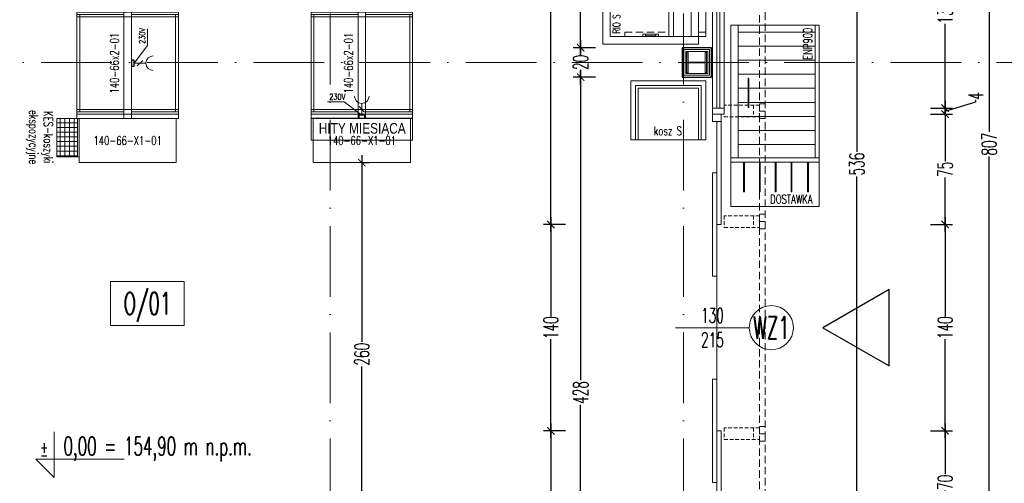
# Model space of a CAD drawing. Header units: millimetres. Extents: x -2074 to 12588, y -3630 to 101167.
# Tile 89 of 256: x 2719 to 3388, y 711 to 1026. Entities that reach past the tile are written whole.
import ezdxf
from ezdxf.enums import TextEntityAlignment as Align

# ---------------------------------------------------------------- set-up
doc = ezdxf.new("R2010")
doc.units = ezdxf.units.MM
for name, pattern in [('02 ST--2001-80$0$DASHED', [0.75, 0.5, -0.25]), ('ACAD_ISO10W100', [18, 12, -3, 0, -3]), ('DASH', [0.75, 0.5, -0.25])]:
    doc.linetypes.add(name, pattern=pattern)
for name, color, linetype, lineweight in [('SelinAr__ELEWACJA_żaluzje', 7, 'Continuous', 18), ('SelinAr__ELEWACJA_żaluzje konstrukcja', 7, 'Continuous', 18), ('SelinAr_BUD_drzwi okna', 7, 'Continuous', 18), ('SelinAr_BUD_drzwi okna znaczniki', 7, 'Continuous', 18), ('SelinAr_BUD_opisy pomieszczeń', 7, 'Continuous', 20), ('SelinAr_BUD_osie', 8, 'ACAD_ISO10W100', 18), ('SelinAr_BUD_posadzka', 7, 'Continuous', 20), ('SelinAr_BUD_wymiary', 7, 'Continuous', 18), ('SelinAr_BUD_ściany', 7, 'Continuous', 25), ('SelinAr_BUD_ściany struktura', 8, 'Continuous', 9), ('SelinAr_K_stal', 7, 'Continuous', 20), ('SelinAr_WYP_chłodnictwo', 8, 'Continuous', 18), ('SelinAr_WYP_instalacje elektryczne', 8, 'Continuous', 18), ('SelinAr_WYP_meble', 8, 'Continuous', 18)]:
    doc.layers.add(name, color=color, linetype=linetype, lineweight=lineweight)
doc.styles.add('A-SIMPLEX-F07', font='simplex.shx', dxfattribs={"width": 0.7})
doc.styles.add('JACEK_07', font='SIMPLEX.SHX', dxfattribs={"width": 0.7})
doc.styles.add('RomanS', font='romans.shx')
doc.styles.add('style1', font='romans.shx', dxfattribs={"width": 0.6})
doc.dimstyles.new('ISO-25 Ania', dxfattribs={"dimtxt": 10, "dimasz": 5, "dimexe": 5, "dimexo": 0.625, "dimtad": 0, "dimrnd": 0.01, "dimtxsty": 'style1', "dimblk": 'ARCHTICK', "dimcen": 5, "dimdle": 5, "dimadec": 0, "dimazin": 0, "dimtfac": 1, "dimtmove": 0, "dimatfit": 3, "dimldrblk": 'ARCHTICK', "dimfxl": 0, "dimarcsym": 0})

# ---------------------------------------------------------------- blocks, each defined once
blk = doc.blocks.new('_ArchTick')
at = {"color": 0, "linetype": 'ByBlock', "const_width": 0.15}
blk.add_lwpolyline([(-0.5, -0.5), (0.5, 0.5)], dxfattribs=at)
blk = doc.blocks.new('*D444')
at = {"layer": 'Defpoints', "color": 0}
for p in [(2951.26, 928.74), (2951.26, 668.74), (2951.26, 668.74)]:
    blk.add_point(p, dxfattribs=at)
at = {"layer": 'SelinAr_BUD_wymiary', "color": 0, "lineweight": -2}
for p, q in [((2951.26, 933.74), (2951.26, 807.08)), ((2951.26, 928.74), (2956.26, 928.74)), ((2951.26, 663.74), (2951.26, 790.4)), ((2951.26, 668.74), (2956.26, 668.74))]:
    blk.add_line(p, q, dxfattribs=at)
at = {"layer": 'SelinAr_BUD_wymiary', "color": 0, "lineweight": -2, "xscale": 5, "yscale": 5, "zscale": 5}
for p, rotation in [((2951.26, 928.74), 90), ((2951.26, 668.74), 270)]:
    blk.add_blockref('_ArchTick', p, dxfattribs=dict(at, rotation=rotation))
at = {"layer": 'SelinAr_BUD_wymiary', "color": 0, "insert": (2951.26, 798.74), "char_height": 10, "attachment_point": 5, "rotation": 90, "style": 'style1'}
blk.add_mtext('260', dxfattribs=at)
blk = doc.blocks.new('*U620')
at = {"ltscale": 4}
blk.add_line((0, 50), (0, -2060), dxfattribs=at)
blk = doc.blocks.new('*U621')
at = {"ltscale": 4}
blk.add_line((0, 50), (0, -2060), dxfattribs=at)
blk = doc.blocks.new('ENP900')
h = blk.add_hatch()
h.set_pattern_fill('ANSI31', color=256, scale=3, angle=225, style=0)
h.set_pattern_definition([(270, (-21204.567, -9422.822), (9.525, -2e-15), [])])
h.paths.add_polyline_path([(5452.48, 924.21), (5452.48, 976.51), (5364.49, 976.51), (5364.49, 924.21)])
for p, q in [((5362.48, 976.44), (5452.48, 976.44)), ((5362.48, 924.14), (5452.48, 924.14))]:
    blk.add_line(p, q)
for points in [[(5362.48, 921.44), (5452.48, 921.44), (5452.48, 981.44), (5362.48, 981.44)], [(5396.67, 969.17), (5416.67, 969.17), (5416.67, 969.67), (5396.67, 969.67)]]:
    blk.add_lwpolyline(points, close=True)
at = {"color": 242, "insert": (5439.87, 929.23, 0), "char_height": 6, "width": 78.7969, "attachment_point": 5, "style": 'JACEK_07'}
blk.add_mtext('ENP900', dxfattribs=at)
blk = doc.blocks.new('*U229')
at = {"linetype": 'Continuous'}
blk.add_blockref('ENP900', (-5362.48, -981.44), dxfattribs=at)
blk = doc.blocks.new('dostawka')
blk.add_lwpolyline([(5089.48, 921.44), (5059.48, 921.44), (5059.48, 981.44), (5089.48, 981.44)])
for points in [[(5092.48, 981.44), (5089.48, 981.44), (5089.48, 921.44), (5092.48, 921.44)], [(5069.48, 972.72), (5089.48, 972.72), (5089.48, 972.22), (5069.48, 972.22)], [(5069.48, 961.98), (5089.48, 961.98), (5089.48, 961.48), (5069.48, 961.48)], [(5069.48, 951.23), (5089.48, 951.23), (5089.48, 950.73), (5069.48, 950.73)], [(5069.48, 940.49), (5089.48, 940.49), (5089.48, 939.99), (5069.48, 939.99)], [(5069.48, 929.26), (5089.48, 929.26), (5089.48, 928.76), (5069.48, 928.76)]]:
    blk.add_lwpolyline(points, close=True)
at = {"color": 242, "insert": (5064.45, 940.32, 0), "char_height": 6, "width": 78.7969, "attachment_point": 5, "rotation": 270, "style": 'JACEK_07'}
blk.add_mtext('DOSTAWKA', dxfattribs=at)
blk = doc.blocks.new('*U228')
at = {"linetype": 'Continuous'}
blk.add_blockref('dostawka', (-5092.48, -981.44), dxfattribs=at)
blk = doc.blocks.new('gn-230')
at = {"layer": 'SelinAr_WYP_instalacje elektryczne'}
for p, q in [((-4, 0), (-19.8, 0)), ((-15.6, -3.8), (-8.1, 3.8))]:
    blk.add_line(p, q, dxfattribs=at)
at = {"layer": 'SelinAr_WYP_instalacje elektryczne', "lineweight": 30}
blk.add_lwpolyline([(-4, -4), (0, -4), (0, 4), (-4, 4)], close=True, dxfattribs=at)
at = {"layer": 'SelinAr_WYP_instalacje elektryczne'}
blk.add_arc((-29.8, 0), 10, 270, 90, dxfattribs=at)
blk = doc.blocks.new('*U111')
for points in [[(0, -2.5), (0, 34.5), (3, 34.5), (3, -2.5), (0, -2.5)], [(66, -2.5), (66, 34.5), (69, 34.5), (69, -2.5), (66, -2.5)], [(1.5, 32.5), (67.5, 32.5), (67.5, 2.5), (1.5, 2.5)], [(0, 2.5), (0, -34.5), (3, -34.5), (3, 2.5), (0, 2.5)], [(0, 2.5), (3, 2.5), (3, -2.5), (0, -2.5)], [(66, 2.5), (66, -34.5), (69, -34.5), (69, 2.5), (66, 2.5)], [(69, 2.5), (66, 2.5), (66, -2.5), (69, -2.5)], [(1.5, -2.5), (67.5, -2.5), (67.5, -32.5), (1.5, -32.5)]]:
    blk.add_lwpolyline(points, close=True)
for points in [[(1.5, 2.5), (67.5, 2.5), (67.5, 34.5), (1.5, 34.5), (1.5, 2.5)], [(1.5, -2.5), (67.5, -2.5), (67.5, -34.5), (1.5, -34.5), (1.5, -2.5)]]:
    blk.add_lwpolyline(points)
at = {"color": 1}
blk.add_lwpolyline([(34.5, -4.5), (46.44, -13.4), (57.72, -13.4)], dxfattribs=at)
at = {"color": 1, "xscale": 0.5, "yscale": 0.5, "zscale": 0.5, "rotation": 90}
blk.add_blockref('gn-230', (34.5, -2.5), dxfattribs=at)
at = {"color": 7, "insert": (34.5, 9), "char_height": 6, "width": 69, "attachment_point": 5, "style": 'JACEK_07'}
blk.add_mtext('140-66x2-01', dxfattribs=at)
at = {"color": 1, "insert": (47.55, -7.85), "char_height": 4, "width": 32.4538, "attachment_point": 1, "style": 'RomanS'}
blk.add_mtext('{\\W0.7;230V}', dxfattribs=at)
blk = doc.blocks.new('*U353')
blk.add_line((50, 60), (50, 5))
at = {"color": 1}
blk.add_lwpolyline([(84.12, 65), (89.27, 73.9), (99.84, 73.9)], dxfattribs=at)
blk.add_lwpolyline([(0, 65), (100, 65), (100, 0), (0, 0), (0, 65)])
for points in [[(5, 60), (95, 60), (95, 5), (5, 5)], [(5, 37.78), (6.76, 37.78), (6.76, 27.22), (5, 27.22)], [(5.59, 36.02), (6.76, 36.02), (6.76, 28.98), (5.59, 28.98)], [(95, 37.78), (93.24, 37.78), (93.24, 27.22), (95, 27.22)], [(94.41, 36.02), (93.24, 36.02), (93.24, 28.98), (94.41, 28.98)]]:
    blk.add_lwpolyline(points, close=True)
at = {"color": 253, "linetype": 'DASH', "ltscale": 10}
for points in [[(8, -5), (5, -5), (5, 50), (8, 50), (8, 20)], [(92, -5), (95, -5), (95, 50), (92, 50), (92, 20)]]:
    blk.add_lwpolyline(points, dxfattribs=at)
at = {"layer": 'SelinAr_WYP_meble'}
blk.add_lwpolyline([(5, 20), (95, 20), (95, -5), (5, -5), (5, 20)], dxfattribs=at)
for points in [[(5, 20), (95, 20), (95, 17), (5, 17)], [(5, 17), (95, 17), (95, 0), (5, 0)], [(5, 0), (8, 0), (8, -5), (5, -5)], [(95, 0), (92, 0), (92, -5), (95, -5)]]:
    blk.add_lwpolyline(points, close=True, dxfattribs=at)
at = {"color": 1, "xscale": 0.5, "yscale": 0.5, "zscale": 0.5, "rotation": 89.99999999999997}
blk.add_blockref('gn-230', (84.12, 65), dxfattribs=at)
at = {"color": 1, "insert": (90.81, 79.46), "char_height": 4, "width": 32.4538, "attachment_point": 1, "style": 'RomanS'}
blk.add_mtext('{\\W0.7;230V}', dxfattribs=at)
at = {"color": 7, "insert": (7.06, 58.17), "char_height": 5, "width": 296, "attachment_point": 1, "style": 'JACEK_07'}
blk.add_mtext('RIO S 100', dxfattribs=at)
at = {"color": 242, "attachment_point": 5, "style": 'JACEK_07'}
for s, insert, char_height, width in [('LODY', (50, 32.5), 7, 100), ('NADSTAWKA NA \\PKSIĄŻKI 90cm', (50, 6), 6, 90)]:
    blk.add_mtext(s, dxfattribs=dict(at, insert=insert, char_height=char_height, width=width))
blk = doc.blocks.new('*U110')
for points in [[(-3, 34.5), (-3, -34.5), (0, -34.5), (0, 34.5)], [(-3, 33), (-3, -33), (-33, -33), (-33, 33)], [(0, -2.5), (-3, -2.5), (-3, 2.5), (0, 2.5)]]:
    blk.add_lwpolyline(points, close=True)
at = {"color": 7, "insert": (-18, 0), "char_height": 6, "width": 66, "attachment_point": 5, "rotation": 270, "style": 'JACEK_07'}
blk.add_mtext('140-66-X1-01', dxfattribs=at)
blk = doc.blocks.new('Hity Miesiąca')
at = {"color": 1}
blk.add_lwpolyline([(0, 2), (-11.94, 10.9), (-23.22, 10.9)], dxfattribs=at)
at = {"layer": 'SelinAr_WYP_meble', "color": 242}
blk.add_lwpolyline([(-34.5, 0), (-34.5, -15), (34.5, -15), (34.5, 0)], close=True, dxfattribs=at)
at = {"color": 1, "xscale": 0.5, "yscale": 0.5, "zscale": 0.5, "rotation": 270}
blk.add_blockref('gn-230', (0, 0), dxfattribs=at)
at = {"color": 1, "insert": (-22.12, 16.46), "char_height": 4, "width": 32.4538, "attachment_point": 1, "style": 'RomanS'}
blk.add_mtext('{\\W0.7;230V}', dxfattribs=at)
at = {"layer": 'SelinAr_WYP_meble', "color": 242, "insert": (-32.07, -3.37), "char_height": 7.2, "width": 64.08, "attachment_point": 1, "style": 'RomanS'}
blk.add_mtext('{\\fArial|b0|i0|c238|p34;\\W1.0188; \\W0.8;HITY MIESIĄCA}', dxfattribs=at)
blk = doc.blocks.new('*U116')
at = {"color": 0}
for points in [[(0, 0.14), (51, 0.14), (51, -39.86), (0, -39.86)], [(3.2, -3.06), (47.8, -3.06), (47.8, -39.86), (3.2, -39.86)], [(5, -4.86), (46, -4.86), (46, -39.86), (5, -39.86)]]:
    blk.add_lwpolyline(points, close=True, dxfattribs=at)
at = {"color": 7, "insert": (25.25, -33.79), "char_height": 6, "width": 145, "attachment_point": 5, "style": 'JACEK_07'}
blk.add_mtext('kosz S', dxfattribs=at)
blk = doc.blocks.new('*U366')
for points in [[(0, -2.5), (0, 34.5), (3, 34.5), (3, -2.5), (0, -2.5)], [(66, -2.5), (66, 34.5), (69, 34.5), (69, -2.5), (66, -2.5)], [(1.5, 32.5), (67.5, 32.5), (67.5, 2.5), (1.5, 2.5)], [(0, 2.5), (0, -34.5), (3, -34.5), (3, 2.5), (0, 2.5)], [(0, 2.5), (3, 2.5), (3, -2.5), (0, -2.5)], [(66, 2.5), (66, -34.5), (69, -34.5), (69, 2.5), (66, 2.5)], [(69, 2.5), (66, 2.5), (66, -2.5), (69, -2.5)], [(1.5, -2.5), (67.5, -2.5), (67.5, -32.5), (1.5, -32.5)]]:
    blk.add_lwpolyline(points, close=True)
for points in [[(1.5, 2.5), (67.5, 2.5), (67.5, 34.5), (1.5, 34.5), (1.5, 2.5)], [(1.5, -2.5), (67.5, -2.5), (67.5, -34.5), (1.5, -34.5), (1.5, -2.5)]]:
    blk.add_lwpolyline(points)
at = {"color": 7, "insert": (34.5, 9), "char_height": 6, "width": 69, "attachment_point": 5, "style": 'JACEK_07'}
blk.add_mtext('140-66x2-01', dxfattribs=at)
blk = doc.blocks.new('kes - koszyki ekspozycyjne')
h = blk.add_hatch()
h.set_pattern_fill('ANSI37', color=256, angle=45)
h.paths.add_polyline_path([(25462.34, 20696.84), (25462.34, 20682.84), (25488.34, 20682.84), (25488.34, 20696.84)])
for p, q in [((25462.34, 20697.84), (25488.34, 20697.84)), ((25462.34, 20696.84), (25488.34, 20696.84)), ((25462.34, 20696.84), (25488.34, 20696.84))]:
    blk.add_line(p, q)
blk.add_lwpolyline([(25462.34, 20697.84), (25462.34, 20682.84), (25488.34, 20682.84), (25488.34, 20697.84)], close=True)
at = {"color": 7, "insert": (25475.07, 20670.98), "char_height": 6, "width": 88, "attachment_point": 5, "style": 'JACEK_07'}
blk.add_mtext('KES-koszyki \\Pekspozycyjne', dxfattribs=at)
blk = doc.blocks.new('*U370')
blk.add_blockref('kes - koszyki ekspozycyjne', (-25462.34, -20697.84))
blk = doc.blocks.new('*U415')
at = {"linetype": '02 ST--2001-80$0$DASHED', "ltscale": 10}
for p, q in [((5, 0), (5, -3.7)), ((70, 0), (70, -3.7))]:
    blk.add_line(p, q, dxfattribs=at)
blk.add_lwpolyline([(75, 0), (75, -3.7), (0, -3.7), (0, 0)], close=True, dxfattribs=at)
blk = doc.blocks.new('trerterterte1')
at = {"linetype": '02 ST--2001-80$0$DASHED', "ltscale": 5}
blk.add_line((20, 4), (20, -4), dxfattribs=at)
blk.add_lwpolyline([(0, -4), (24, -4), (24, 4), (0, 4)], close=True, dxfattribs=at)
blk = doc.blocks.new('*U418')
at = {"linetype": '02 ST--2001-80$0$DASHED', "ltscale": 10}
for p, q in [((5, 0), (5, -3.7)), ((129.5, 0), (129.5, -3.7))]:
    blk.add_line(p, q, dxfattribs=at)
blk.add_lwpolyline([(134.5, 0), (134.5, -3.7), (0, -3.7), (0, 0)], close=True, dxfattribs=at)
blk = doc.blocks.new('*U416')
at = {"linetype": '02 ST--2001-80$0$DASHED', "ltscale": 10}
for p, q in [((5, 0), (5, -3.7)), ((139, 0), (139, -3.7))]:
    blk.add_line(p, q, dxfattribs=at)
blk.add_lwpolyline([(144, 0), (144, -3.7), (0, -3.7), (0, 0)], close=True, dxfattribs=at)
blk = doc.blocks.new('*U417')
at = {"linetype": '02 ST--2001-80$0$DASHED', "ltscale": 10}
for p, q in [((5, 0), (5, -3.7)), ((70, 0), (70, -3.7))]:
    blk.add_line(p, q, dxfattribs=at)
blk.add_lwpolyline([(75, 0), (75, -3.7), (0, -3.7), (0, 0)], close=True, dxfattribs=at)
blk = doc.blocks.new('*U623')
at = {"ltscale": 4}
blk.add_line((-50, 0), (1785.4, 0), dxfattribs=at)
blk = doc.blocks.new('*D639')
at = {"layer": 'Defpoints', "color": 0}
for p in [(3197.36, 1095.74), (3197.36, 965.74), (3347.36, 965.74)]:
    blk.add_point(p, dxfattribs=at)
at = {"layer": 'SelinAr_BUD_wymiary', "color": 0, "lineweight": -2}
for p, q in [((3347.36, 1100.74), (3347.36, 1038.65)), ((3337.36, 1095.74), (3352.36, 1095.74)), ((3347.36, 960.74), (3347.36, 1022.83)), ((3337.36, 965.74), (3352.36, 965.74))]:
    blk.add_line(p, q, dxfattribs=at)
at = {"layer": 'SelinAr_BUD_wymiary', "color": 0, "lineweight": -2, "xscale": 5, "yscale": 5, "zscale": 5}
for p, rotation in [((3347.36, 1095.74), 90), ((3347.36, 965.74), 270)]:
    blk.add_blockref('_ArchTick', p, dxfattribs=dict(at, rotation=rotation))
at = {"layer": 'SelinAr_BUD_wymiary', "color": 0, "insert": (3347.36, 1030.74), "char_height": 10, "attachment_point": 5, "rotation": 90, "style": 'style1'}
blk.add_mtext('130', dxfattribs=at)
blk = doc.blocks.new('*D640')
at = {"layer": 'Defpoints', "color": 0}
for p in [(3197.36, 965.74), (3197.36, 961.74), (3347.36, 961.74)]:
    blk.add_point(p, dxfattribs=at)
at = {"layer": 'SelinAr_BUD_wymiary', "color": 0, "lineweight": -2}
for p, q in [((3347.36, 970.74), (3347.36, 956.74)), ((3347.36, 963.74), (3368.29, 970.02)), ((3368.29, 970.02), (3368.29, 971.27)), ((3337.36, 965.74), (3352.36, 965.74)), ((3337.36, 961.74), (3352.36, 961.74))]:
    blk.add_line(p, q, dxfattribs=at)
at = {"layer": 'SelinAr_BUD_wymiary', "color": 0, "lineweight": -2, "xscale": 5, "yscale": 5, "zscale": 5}
for p, rotation in [((3347.36, 965.74), 90), ((3347.36, 961.74), 270)]:
    blk.add_blockref('_ArchTick', p, dxfattribs=dict(at, rotation=rotation))
at = {"layer": 'SelinAr_BUD_wymiary', "color": 0, "insert": (3368.29, 974.04), "char_height": 10, "attachment_point": 5, "rotation": 90, "style": 'style1'}
blk.add_mtext('4', dxfattribs=at)
blk = doc.blocks.new('*D641')
at = {"layer": 'Defpoints', "color": 0}
for p in [(3197.36, 961.74), (3195.35, 886.74), (3347.36, 886.74)]:
    blk.add_point(p, dxfattribs=at)
at = {"layer": 'SelinAr_BUD_wymiary', "color": 0, "lineweight": -2}
for p, q in [((3347.36, 966.74), (3347.36, 929.72)), ((3337.36, 961.74), (3352.36, 961.74)), ((3347.36, 881.74), (3347.36, 918.76)), ((3337.36, 886.74), (3352.36, 886.74))]:
    blk.add_line(p, q, dxfattribs=at)
at = {"layer": 'SelinAr_BUD_wymiary', "color": 0, "lineweight": -2, "xscale": 5, "yscale": 5, "zscale": 5}
for p, rotation in [((3347.36, 961.74), 90), ((3347.36, 886.74), 270)]:
    blk.add_blockref('_ArchTick', p, dxfattribs=dict(at, rotation=rotation))
at = {"layer": 'SelinAr_BUD_wymiary', "color": 0, "insert": (3347.36, 924.24), "char_height": 10, "attachment_point": 5, "rotation": 90, "style": 'style1'}
blk.add_mtext('75', dxfattribs=at)
blk = doc.blocks.new('*D642')
at = {"layer": 'Defpoints', "color": 0}
for p in [(3195.35, 886.74), (3195.35, 746.74), (3347.36, 746.74)]:
    blk.add_point(p, dxfattribs=at)
at = {"layer": 'SelinAr_BUD_wymiary', "color": 0, "lineweight": -2}
for p, q in [((3347.36, 891.74), (3347.36, 824.65)), ((3337.36, 886.74), (3352.36, 886.74)), ((3347.36, 741.74), (3347.36, 808.83)), ((3337.36, 746.74), (3352.36, 746.74))]:
    blk.add_line(p, q, dxfattribs=at)
at = {"layer": 'SelinAr_BUD_wymiary', "color": 0, "lineweight": -2, "xscale": 5, "yscale": 5, "zscale": 5}
for p, rotation in [((3347.36, 886.74), 90), ((3347.36, 746.74), 270)]:
    blk.add_blockref('_ArchTick', p, dxfattribs=dict(at, rotation=rotation))
at = {"layer": 'SelinAr_BUD_wymiary', "color": 0, "insert": (3347.36, 816.74), "char_height": 10, "attachment_point": 5, "rotation": 90, "style": 'style1'}
blk.add_mtext('140', dxfattribs=at)
blk = doc.blocks.new('*D643')
at = {"layer": 'Defpoints', "color": 0}
for p in [(3195.35, 746.74), (3195.35, 676.74), (3347.36, 676.74)]:
    blk.add_point(p, dxfattribs=at)
at = {"layer": 'SelinAr_BUD_wymiary', "color": 0, "lineweight": -2}
for p, q in [((3347.36, 751.74), (3347.36, 717.22)), ((3337.36, 746.74), (3352.36, 746.74)), ((3347.36, 671.74), (3347.36, 706.26)), ((3337.36, 676.74), (3352.36, 676.74))]:
    blk.add_line(p, q, dxfattribs=at)
at = {"layer": 'SelinAr_BUD_wymiary', "color": 0, "lineweight": -2, "xscale": 5, "yscale": 5, "zscale": 5}
for p, rotation in [((3347.36, 746.74), 90), ((3347.36, 676.74), 270)]:
    blk.add_blockref('_ArchTick', p, dxfattribs=dict(at, rotation=rotation))
at = {"layer": 'SelinAr_BUD_wymiary', "color": 0, "insert": (3347.36, 711.74), "char_height": 10, "attachment_point": 5, "rotation": 90, "style": 'style1'}
blk.add_mtext('70', dxfattribs=at)
blk = doc.blocks.new('*D679')
at = {"layer": 'Defpoints', "color": 0}
for p in [(3197.36, 1344.74), (3189.36, 537.74), (3377.36, 537.74)]:
    blk.add_point(p, dxfattribs=at)
at = {"layer": 'SelinAr_BUD_wymiary', "color": 0, "lineweight": -2}
for p, q in [((3367.36, 1344.74), (3382.36, 1344.74)), ((3377.36, 1349.74), (3377.36, 949.58)), ((3377.36, 532.74), (3377.36, 932.9)), ((3367.36, 537.74), (3382.36, 537.74))]:
    blk.add_line(p, q, dxfattribs=at)
at = {"layer": 'SelinAr_BUD_wymiary', "color": 0, "lineweight": -2, "xscale": 5, "yscale": 5, "zscale": 5}
for p, rotation in [((3377.36, 1344.74), 90), ((3377.36, 537.74), 270)]:
    blk.add_blockref('_ArchTick', p, dxfattribs=dict(at, rotation=rotation))
at = {"layer": 'SelinAr_BUD_wymiary', "color": 0, "insert": (3377.36, 941.24), "char_height": 10, "attachment_point": 5, "rotation": 90, "style": 'style1'}
blk.add_mtext('807', dxfattribs=at)
blk = doc.blocks.new('*D701')
at = {"layer": 'Defpoints', "color": 0}
for p in [(3197.36, 1356.74), (3197.36, 996.74), (3407.36, 996.74)]:
    blk.add_point(p, dxfattribs=at)
at = {"layer": 'SelinAr_BUD_wymiary', "color": 0, "lineweight": -2}
for p, q in [((3407.36, 1361.74), (3407.36, 1185.08)), ((3397.36, 1356.74), (3412.36, 1356.74)), ((3407.36, 991.74), (3407.36, 1168.4)), ((3397.36, 996.74), (3412.36, 996.74))]:
    blk.add_line(p, q, dxfattribs=at)
at = {"layer": 'SelinAr_BUD_wymiary', "color": 0, "lineweight": -2, "xscale": 5, "yscale": 5, "zscale": 5}
for p, rotation in [((3407.36, 1356.74), 90), ((3407.36, 996.74), 270)]:
    blk.add_blockref('_ArchTick', p, dxfattribs=dict(at, rotation=rotation))
at = {"layer": 'SelinAr_BUD_wymiary', "color": 0, "insert": (3407.36, 1176.74), "char_height": 10, "attachment_point": 5, "rotation": 90, "style": 'style1'}
blk.add_mtext('360', dxfattribs=at)
blk = doc.blocks.new('*D702')
at = {"layer": 'Defpoints', "color": 0}
for p in [(3197.36, 996.74), (3187.86, 548.74), (3407.36, 548.74)]:
    blk.add_point(p, dxfattribs=at)
at = {"layer": 'SelinAr_BUD_wymiary', "color": 0, "lineweight": -2}
for p, q in [((3397.36, 996.74), (3412.36, 996.74)), ((3407.36, 1001.74), (3407.36, 781.08)), ((3407.36, 543.74), (3407.36, 764.4)), ((3397.36, 548.74), (3412.36, 548.74))]:
    blk.add_line(p, q, dxfattribs=at)
at = {"layer": 'SelinAr_BUD_wymiary', "color": 0, "lineweight": -2, "xscale": 5, "yscale": 5, "zscale": 5}
for p, rotation in [((3407.36, 996.74), 90), ((3407.36, 548.74), 270)]:
    blk.add_blockref('_ArchTick', p, dxfattribs=dict(at, rotation=rotation))
at = {"layer": 'SelinAr_BUD_wymiary', "color": 0, "insert": (3407.36, 772.74), "char_height": 10, "attachment_point": 5, "rotation": 90, "style": 'style1'}
blk.add_mtext('448', dxfattribs=at)
blk = doc.blocks.new('*D718')
at = {"layer": 'Defpoints', "color": 0}
for p in [(3197.36, 2109.74), (3197.36, 529.74), (3437.36, 529.74)]:
    blk.add_point(p, dxfattribs=at)
at = {"layer": 'SelinAr_BUD_wymiary', "color": 0, "lineweight": -2}
for p, q in [((3437.36, 2114.74), (3437.36, 1330.51)), ((3427.36, 2109.74), (3442.36, 2109.74)), ((3437.36, 524.74), (3437.36, 1308.97)), ((3427.36, 529.74), (3442.36, 529.74))]:
    blk.add_line(p, q, dxfattribs=at)
at = {"layer": 'SelinAr_BUD_wymiary', "color": 0, "lineweight": -2, "xscale": 5, "yscale": 5, "zscale": 5}
for p, rotation in [((3437.36, 2109.74), 90), ((3437.36, 529.74), 270)]:
    blk.add_blockref('_ArchTick', p, dxfattribs=dict(at, rotation=rotation))
at = {"layer": 'SelinAr_BUD_wymiary', "color": 0, "insert": (3437.36, 1319.74), "char_height": 10, "attachment_point": 5, "rotation": 90, "style": 'style1'}
blk.add_mtext('1580', dxfattribs=at)
blk = doc.blocks.new('*D793')
at = {"layer": 'Defpoints', "color": 0}
for p in [(3197.36, 1344.74), (3079.66, 886.74), (3192.35, 886.74)]:
    blk.add_point(p, dxfattribs=at)
at = {"layer": 'SelinAr_BUD_wymiary', "color": 0, "lineweight": -2}
for p, q in [((3089.66, 1344.74), (3074.66, 1344.74)), ((3079.66, 1349.74), (3079.66, 1124.08)), ((3079.66, 881.74), (3079.66, 1107.4)), ((3089.66, 886.74), (3074.66, 886.74))]:
    blk.add_line(p, q, dxfattribs=at)
at = {"layer": 'SelinAr_BUD_wymiary', "color": 0, "lineweight": -2, "xscale": 5, "yscale": 5, "zscale": 5}
for p, rotation in [((3079.66, 1344.74), 90), ((3079.66, 886.74), 270)]:
    blk.add_blockref('_ArchTick', p, dxfattribs=dict(at, rotation=rotation))
at = {"layer": 'SelinAr_BUD_wymiary', "color": 0, "insert": (3079.66, 1115.74), "char_height": 10, "attachment_point": 5, "rotation": 90, "style": 'style1'}
blk.add_mtext('458', dxfattribs=at)
blk = doc.blocks.new('*D794')
at = {"layer": 'Defpoints', "color": 0}
for p in [(3192.35, 886.74), (3079.66, 746.74), (3192.35, 746.74)]:
    blk.add_point(p, dxfattribs=at)
at = {"layer": 'SelinAr_BUD_wymiary', "color": 0, "lineweight": -2}
for p, q in [((3079.66, 891.74), (3079.66, 824.65)), ((3089.66, 886.74), (3074.66, 886.74)), ((3079.66, 741.74), (3079.66, 808.83)), ((3089.66, 746.74), (3074.66, 746.74))]:
    blk.add_line(p, q, dxfattribs=at)
at = {"layer": 'SelinAr_BUD_wymiary', "color": 0, "lineweight": -2, "xscale": 5, "yscale": 5, "zscale": 5}
for p, rotation in [((3079.66, 886.74), 90), ((3079.66, 746.74), 270)]:
    blk.add_blockref('_ArchTick', p, dxfattribs=dict(at, rotation=rotation))
at = {"layer": 'SelinAr_BUD_wymiary', "color": 0, "insert": (3079.66, 816.74), "char_height": 10, "attachment_point": 5, "rotation": 90, "style": 'style1'}
blk.add_mtext('140', dxfattribs=at)
blk = doc.blocks.new('*D795')
at = {"layer": 'Defpoints', "color": 0}
for p in [(3192.35, 746.74), (3079.66, 537.74), (3189.36, 537.74)]:
    blk.add_point(p, dxfattribs=at)
at = {"layer": 'SelinAr_BUD_wymiary', "color": 0, "lineweight": -2}
for p, q in [((3079.66, 751.74), (3079.66, 700.44)), ((3089.66, 746.74), (3074.66, 746.74)), ((3079.66, 532.74), (3079.66, 684.04)), ((3089.66, 537.74), (3074.66, 537.74))]:
    blk.add_line(p, q, dxfattribs=at)
at = {"layer": 'SelinAr_BUD_wymiary', "color": 0, "lineweight": -2, "xscale": 5, "yscale": 5, "zscale": 5}
for p, rotation in [((3079.66, 746.74), 90), ((3079.66, 537.74), 270)]:
    blk.add_blockref('_ArchTick', p, dxfattribs=dict(at, rotation=rotation))
at = {"layer": 'SelinAr_BUD_wymiary', "color": 0, "insert": (3079.66, 692.24), "char_height": 10, "attachment_point": 5, "rotation": 90, "style": 'style1'}
blk.add_mtext('209', dxfattribs=at)
blk = doc.blocks.new('kota')
for p, q in [((0, 61.7), (0, 0)), ((-24.8, 24.8), (95.2, 24.8)), ((0, 0), (-24.8, 24.8))]:
    blk.add_line(p, q)
at = {"style": 'A-SIMPLEX-F07', "width": 0.7, "flags": 4}
for tag, height, p in [('+', 20, (-19.1, 57.2)), ('0.00', 25, (12.7, 59.2))]:
    blk.add_attdef(tag, text='', height=height, dxfattribs=at).set_placement(p, align=Align.TOP_LEFT)
blk = doc.blocks.new('*D841')
at = {"layer": 'Defpoints', "color": 0}
for p in [(3163.36, 1218.74), (3099.86, 1006.74), (3168.71, 1006.74)]:
    blk.add_point(p, dxfattribs=at)
at = {"layer": 'SelinAr_BUD_wymiary', "color": 0, "lineweight": -2}
for p, q in [((3099.86, 1223.74), (3099.86, 1121.08)), ((3109.86, 1218.74), (3094.86, 1218.74)), ((3099.86, 1001.74), (3099.86, 1104.4)), ((3109.86, 1006.74), (3094.86, 1006.74))]:
    blk.add_line(p, q, dxfattribs=at)
at = {"layer": 'SelinAr_BUD_wymiary', "color": 0, "lineweight": -2, "xscale": 5, "yscale": 5, "zscale": 5}
for p, rotation in [((3099.86, 1218.74), 90), ((3099.86, 1006.74), 270)]:
    blk.add_blockref('_ArchTick', p, dxfattribs=dict(at, rotation=rotation))
at = {"layer": 'SelinAr_BUD_wymiary', "color": 0, "insert": (3099.86, 1112.74), "char_height": 10, "attachment_point": 5, "rotation": 90, "style": 'style1'}
blk.add_mtext('212', dxfattribs=at)
blk = doc.blocks.new('*D842')
at = {"layer": 'Defpoints', "color": 0}
for p in [(3168.71, 1006.74), (3099.86, 986.74), (3168.71, 986.74)]:
    blk.add_point(p, dxfattribs=at)
at = {"layer": 'SelinAr_BUD_wymiary', "color": 0, "lineweight": -2}
for p, q in [((3099.86, 1011.74), (3099.86, 1002.22)), ((3109.86, 1006.74), (3094.86, 1006.74)), ((3099.86, 981.74), (3099.86, 991.26)), ((3109.86, 986.74), (3094.86, 986.74))]:
    blk.add_line(p, q, dxfattribs=at)
at = {"layer": 'SelinAr_BUD_wymiary', "color": 0, "lineweight": -2, "xscale": 5, "yscale": 5, "zscale": 5}
for p, rotation in [((3099.86, 1006.74), 90), ((3099.86, 986.74), 270)]:
    blk.add_blockref('_ArchTick', p, dxfattribs=dict(at, rotation=rotation))
at = {"layer": 'SelinAr_BUD_wymiary', "color": 0, "insert": (3099.86, 996.74), "char_height": 10, "attachment_point": 5, "rotation": 90, "style": 'style1'}
blk.add_mtext('20', dxfattribs=at)
blk = doc.blocks.new('*D843')
at = {"layer": 'Defpoints', "color": 0}
for p in [(3168.71, 986.74), (3099.86, 558.74), (3168.71, 558.74)]:
    blk.add_point(p, dxfattribs=at)
at = {"layer": 'SelinAr_BUD_wymiary', "color": 0, "lineweight": -2}
for p, q in [((3099.86, 991.74), (3099.86, 781.08)), ((3109.86, 986.74), (3094.86, 986.74)), ((3099.86, 553.74), (3099.86, 764.4)), ((3109.86, 558.74), (3094.86, 558.74))]:
    blk.add_line(p, q, dxfattribs=at)
at = {"layer": 'SelinAr_BUD_wymiary', "color": 0, "lineweight": -2, "xscale": 5, "yscale": 5, "zscale": 5}
for p, rotation in [((3099.86, 986.74), 90), ((3099.86, 558.74), 270)]:
    blk.add_blockref('_ArchTick', p, dxfattribs=dict(at, rotation=rotation))
at = {"layer": 'SelinAr_BUD_wymiary', "color": 0, "insert": (3099.86, 772.74), "char_height": 10, "attachment_point": 5, "rotation": 90, "style": 'style1'}
blk.add_mtext('428', dxfattribs=at)
blk = doc.blocks.new('dadasd')
at = {"layer": 'SelinAr_BUD_drzwi okna znaczniki'}
blk.add_circle((5348.82, 111169.42), 15, dxfattribs=at)
at = {"layer": 'SelinAr_BUD_drzwi okna znaczniki', "style": 'style1', "width": 0.6}
blk.add_text('WZ1', height=15, dxfattribs=at).set_placement((5348.82, 111169.42), align=Align.MIDDLE_CENTER)
blk = doc.blocks.new('*D941')
at = {"layer": 'Defpoints', "color": 0}
for p in [(3225.06, 1065.74), (2565.36, 529.74), (3287.36, 529.74)]:
    blk.add_point(p, dxfattribs=at)
at = {"layer": 'SelinAr_BUD_posadzka', "color": 0, "lineweight": -2}
for p, q in [((3287.36, 1070.74), (3287.36, 936.08)), ((3277.36, 1065.74), (3292.36, 1065.74)), ((3287.36, 524.74), (3287.36, 919.4)), ((3277.36, 529.74), (3292.36, 529.74))]:
    blk.add_line(p, q, dxfattribs=at)
at = {"layer": 'SelinAr_BUD_posadzka', "color": 0, "lineweight": -2, "xscale": 5, "yscale": 5, "zscale": 5}
for p, rotation in [((3287.36, 1065.74), 90), ((3287.36, 529.74), 270)]:
    blk.add_blockref('_ArchTick', p, dxfattribs=dict(at, rotation=rotation))
at = {"layer": 'SelinAr_BUD_posadzka', "color": 0, "insert": (3287.36, 927.74), "char_height": 10, "attachment_point": 5, "rotation": 90, "style": 'style1'}
blk.add_mtext('536', dxfattribs=at)

msp = doc.modelspace()

# ---------------------------------------------------------------- linework, layer by layer
at = {"layer": 'SelinAr_BUD_drzwi okna', "linetype": 'Continuous', "lineweight": 18}
for points in [[(3189.357, 965.741), (3189.357, 1095.741), (3197.357, 1095.741), (3197.357, 965.741)], [(3192.357, 965.741), (3192.357, 1095.741), (3194.357, 1095.741), (3194.357, 965.741)], [(3189.357, 965.741), (3197.357, 965.741), (3197.357, 961.741), (3189.357, 961.741)], [(3189.357, 961.741), (3189.357, 956.741), (3195.357, 956.741), (3195.357, 961.741)], [(3195.354, 956.741), (3195.354, 886.741), (3192.354, 886.741), (3192.354, 956.741)], [(3192.354, 921.741), (3192.354, 851.741), (3189.354, 851.741), (3189.354, 921.741)], [(3192.354, 711.741), (3192.354, 781.741), (3189.354, 781.741), (3189.354, 711.741)], [(3195.354, 676.741), (3195.354, 746.741), (3192.354, 746.741), (3192.354, 676.741)]]:
    msp.add_lwpolyline(points, close=True, dxfattribs=at)
msp.add_lwpolyline([(3192.354, 851.741), (3192.354, 781.741)], dxfattribs=at)
at = {"layer": 'SelinAr_BUD_drzwi okna znaczniki', "ltscale": 0.5}
msp.add_lwpolyline([(3164.354, 816.741), (3214.354, 816.741)], dxfattribs=at)
at = {"layer": 'SelinAr_BUD_opisy pomieszczeń'}
msp.add_lwpolyline([(2780.661, 818.18), (2830.661, 818.18), (2830.661, 848.18), (2780.661, 848.18)], close=True, dxfattribs=at)
at = {"layer": 'SelinAr_BUD_ściany'}
for points in [[(3168.707, 986.741), (3188.707, 986.741), (3188.707, 1006.741), (3168.707, 1006.741)], [(3309.354, 790.76), (3309.354, 842.722), (3264.354, 816.741)]]:
    msp.add_lwpolyline(points, close=True, dxfattribs=at)
at = {"layer": 'SelinAr_BUD_ściany struktura'}
for points in [[(3169.957, 987.991), (3187.457, 987.991), (3187.457, 1005.491), (3169.957, 1005.491)], [(3171.207, 989.241), (3186.207, 989.241), (3186.207, 1004.241), (3171.207, 1004.241)]]:
    msp.add_lwpolyline(points, close=True, dxfattribs=at)
at = {"layer": 'SelinAr_K_stal'}
msp.add_lwpolyline([(3185.357, 1003.741), (3184.507, 1003.741), (3184.507, 997.016), (3172.907, 997.016), (3172.907, 1003.741), (3172.057, 1003.741), (3172.057, 989.741), (3172.907, 989.741), (3172.907, 996.466), (3184.507, 996.466), (3184.507, 989.741), (3185.357, 989.741)], close=True, dxfattribs=at)

# ---------------------------------------------------------------- block references
at = {"layer": 'SelinAr__ELEWACJA_żaluzje', "rotation": 90}
for name, p in [('*U418', (3221.357, 963.741)), ('*U417', (3221.357, 888.741)), ('*U416', (3221.357, 744.741)), ('*U415', (3221.357, 669.741))]:
    msp.add_blockref(name, p, dxfattribs=at)
at = {"layer": 'SelinAr__ELEWACJA_żaluzje konstrukcja'}
for p in [(3197.357, 963.741), (3197.357, 888.741), (3197.357, 744.741)]:
    msp.add_blockref('trerterterte1', p, dxfattribs=at)
at = {"layer": 'SelinAr_BUD_drzwi okna znaczniki'}
msp.add_blockref('dadasd', (-2119.463, -110352.679), dxfattribs=at)
at = {"layer": 'SelinAr_BUD_osie'}
for name, p in [('*U620', (2929.657, 2349.741)), ('*U621', (3169.657, 2349.741)), ('*U623', (1701.955, 996.741))]:
    msp.add_blockref(name, p, dxfattribs=at)
at = {"layer": 'SelinAr_BUD_wymiary'}
ref = msp.add_blockref('kota', (2742.313, 715.161), dxfattribs=dict(at, xscale=0.5, yscale=0.5, zscale=0.5))
ref.add_attrib('0.00', '0,00 = 154,90 m n.p.m.', dxfattribs={"layer": '0', "height": 12.5, "style": 'style1', "width": 0.6}).set_placement((2748.661, 742.619), align=Align.TOP_LEFT)
ref.add_attrib('+', '%%P', dxfattribs={"layer": '0', "height": 10, "style": 'style1', "width": 0.6}).set_placement((2732.757, 739.861), align=Align.TOP_LEFT)
at = {"layer": 'SelinAr_WYP_chłodnictwo', "rotation": 90}
msp.add_blockref('*U353', (3179.857, 1009.241), dxfattribs=at)
at = {"layer": 'SelinAr_WYP_meble'}
for name, p, rotation in [('*U111', (2792.257, 961.741), 89.99999999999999), ('*U366', (2951.257, 961.741), 89.99999999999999), ('*U229', (3201.821, 931.964), 90), ('*U370', (2759.257, 958.741), 270), ('*U110', (2792.257, 961.741), 90), ('*U110', (2951.257, 961.741), 90), ('*U228', (3201.821, 931.964), 90)]:
    msp.add_blockref(name, p, dxfattribs=dict(at, rotation=rotation))
for name, p in [('*U116', (3133.861, 984.101)), ('Hity Miesiąca', (2951.257, 958.996))]:
    msp.add_blockref(name, p, dxfattribs=at)

# ---------------------------------------------------------------- texts
at = {"layer": 'SelinAr_BUD_drzwi okna znaczniki', "insert": (3189.354, 816.741), "char_height": 10, "width": 104.75142, "attachment_point": 5, "style": 'style1'}
msp.add_mtext('130\\P215', dxfattribs=at)
at = {"layer": 'SelinAr_BUD_opisy pomieszczeń', "linetype": 'Continuous', "ltscale": 0.2, "style": 'style1', "width": 0.6}
msp.add_text('O/01', height=15, dxfattribs=at).set_placement((2805.661, 833.18), align=Align.MIDDLE_CENTER)

# ---------------------------------------------------------------- dimensions: what is measured, and where the dimension line sits
at = {"layer": 'SelinAr_BUD_posadzka'}
dim = msp.add_linear_dim(base=(3287.359, 529.741), p1=(3225.057, 1065.739), p2=(2565.357, 529.741), angle=90, dimstyle='ISO-25 Ania', override={"dimfxl": 10, "dimarcsym": 2}, dxfattribs=at)
dim.commit()
dim.dimension.update_dxf_attribs({"geometry": '*D941', "text_midpoint": (3287.359, 927.74), "dimtype": 160})
at = {"layer": 'SelinAr_BUD_wymiary'}
for base, p1, p2, override, picture, middle in [((3437.357, 529.741), (3197.357, 2109.741), (3197.357, 529.741), {"dimfxl": 10, "dimarcsym": 2}, '*D718', (3437.357, 1319.741)), ((3407.357, 996.741), (3197.357, 1356.741), (3197.357, 996.741), {"dimtmove": 1, "dimfxl": 10, "dimarcsym": 2}, '*D701', (3407.357, 1176.741)), ((3079.657, 886.741), (3197.357, 1344.741), (3192.354, 886.741), {"dimtmove": 1, "dimfxl": 10, "dimarcsym": 2}, '*D793', (3079.657, 1115.741)), ((3377.357, 537.741), (3197.357, 1344.741), (3189.357, 537.741), {"dimtmove": 1, "dimfxl": 10, "dimarcsym": 2}, '*D679', (3377.357, 941.241)), ((3099.857, 1006.741), (3163.357, 1218.741), (3168.707, 1006.741), {"dimtmove": 1, "dimfxl": 10, "dimarcsym": 2}, '*D841', (3099.857, 1112.741)), ((3347.357, 965.741), (3197.357, 1095.741), (3197.357, 965.741), {"dimtmove": 1, "dimfxl": 10, "dimarcsym": 2}, '*D639', (3347.357, 1030.741)), ((3099.857, 986.741), (3168.707, 1006.741), (3168.707, 986.741), {"dimtmove": 1, "dimfxl": 10, "dimarcsym": 2}, '*D842', (3099.857, 996.741)), ((3407.357, 548.741), (3197.357, 996.741), (3187.857, 548.741), {"dimtmove": 1, "dimfxl": 10, "dimarcsym": 2}, '*D702', (3407.357, 772.741)), ((3099.857, 558.741), (3168.707, 986.741), (3168.707, 558.741), {"dimtmove": 1, "dimfxl": 10, "dimarcsym": 2}, '*D843', (3099.857, 772.741)), ((3347.357, 961.741), (3197.357, 965.741), (3197.357, 961.741), {"dimtmove": 1, "dimfxl": 10, "dimarcsym": 2}, '*D640', (3368.294, 971.897)), ((3347.357, 886.741), (3197.357, 961.741), (3195.354, 886.741), {"dimtmove": 1, "dimfxl": 10, "dimarcsym": 2}, '*D641', (3347.357, 924.241)), ((2951.257, 668.741), (2951.257, 928.741), (2951.257, 668.741), {"dimfxl": 10, "dimarcsym": 2}, '*D444', (2951.257, 798.741)), ((3079.657, 746.741), (3192.354, 886.741), (3192.354, 746.741), {"dimtmove": 1, "dimfxl": 10, "dimarcsym": 2}, '*D794', (3079.657, 816.741)), ((3347.357, 746.741), (3195.354, 886.741), (3195.354, 746.741), {"dimtmove": 1, "dimfxl": 10, "dimarcsym": 2}, '*D642', (3347.357, 816.741)), ((3347.357, 676.741), (3195.354, 746.741), (3195.354, 676.741), {"dimtmove": 1, "dimfxl": 10, "dimarcsym": 2}, '*D643', (3347.357, 711.741))]:
    dim = msp.add_linear_dim(base=base, p1=p1, p2=p2, angle=90, dimstyle='ISO-25 Ania', override=override, dxfattribs=at)
    dim.commit()
    dim.dimension.update_dxf_attribs({"geometry": picture, "text_midpoint": middle})
dim = msp.add_linear_dim(base=(3079.657, 537.741), p1=(3192.354, 746.741), p2=(3189.357, 537.741), angle=90, dimstyle='ISO-25 Ania', override={"dimtmove": 1, "dimfxl": 10, "dimarcsym": 2}, dxfattribs=at)
dim.commit()
dim.dimension.update_dxf_attribs({"geometry": '*D795', "text_midpoint": (3079.657, 692.241), "dimtype": 160})

doc.saveas('drawing.dxf')
